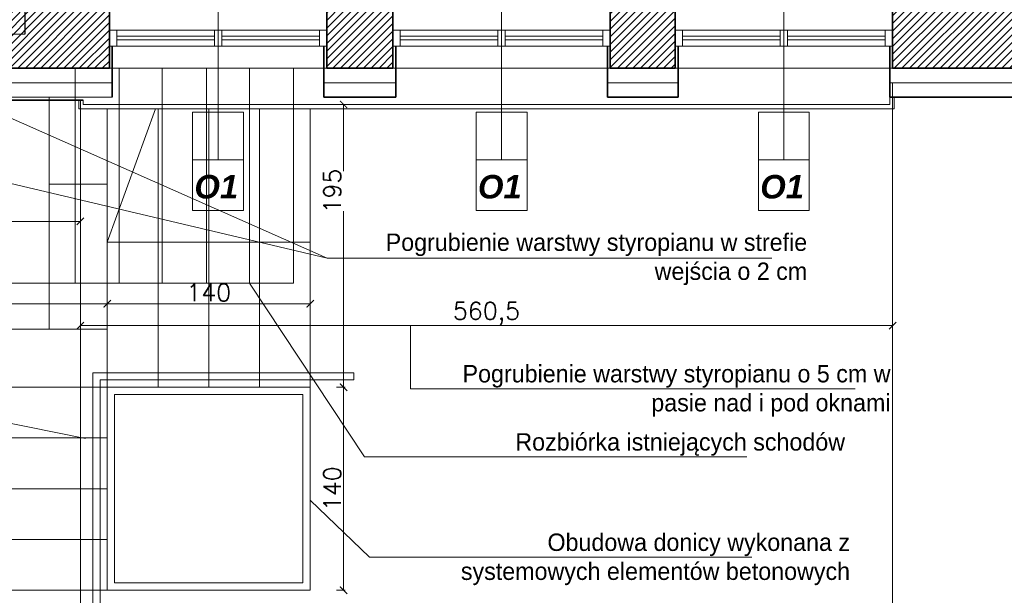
# Model space of a CAD drawing. Header units: millimetres. Extents: x -740 to 33545, y -26688 to 22494.
# Tile 134 of 256: x 10526 to 11205, y 9376 to 9773. Entities that reach past the tile are written whole.
import ezdxf
from ezdxf.lldxf.tags import DXFTag

# ---------------------------------------------------------------- set-up
doc = ezdxf.new("R2010")
doc.units = ezdxf.units.MM
doc.header["$MEASUREMENT"] = 0
doc.layers.get('Defpoints').update_dxf_attribs({"color": 252})
for name, color, linetype, lineweight in [('A_istniejące ściany', 252, 'Continuous', 35), ('A_izolacja', 252, 'Continuous', 9), ('A_l.przerywana', 252, 'ICAD_ISO03W100', 9), ('A_okna wymieniane', 252, 'Continuous', 15), ('A_opisy', 252, 'Continuous', 15), ('A_ściany projektowane', 252, 'Continuous', 35), ('k_wyburzenia widoczne', 252, 'PNEUMATIC2', 18), ('l.przerywana', 252, 'ICAD_ISO03W100', 5), ('l.widokowa', 252, 'Continuous', 15), ('l.wypełnien', 252, 'Continuous', 5), ('Nowe_820-G Rysunki Obrazki_Nr_pióra__1', 252, 'Continuous', 13), ('wymiarowanie', 252, 'Continuous', 9)]:
    doc.layers.add(name, color=color, linetype=linetype, lineweight=lineweight)
doc.styles.add('ARIALL', font='GOTHIC.TTF', dxfattribs={"height": 40})
doc.styles.add('ROMANS', font='romans')
doc.styles.add('styl2', font='simplex.shx')
doc.linetypes.add('BATTING', pattern='A,0.00254,-2.54,[134,ltypeshp.shx,S=2.54,R=0,X=-2.54,Y=0],-5.08,[134,ltypeshp.shx,S=2.54,R=180,X=2.54,Y=0],-2.54', length=10.16254)
tags = doc.linetypes.add('ICAD_ISO03W100', pattern=[30, 12, -18]).pattern_tags.tags
tags[6:7] = [DXFTag(74, 4), DXFTag(75, 0), DXFTag(340, '0'), DXFTag(46, 1.0), DXFTag(50, 0.0), DXFTag(44, 0.0), DXFTag(45, 0.0)]
tags[4:5] = [DXFTag(74, 4), DXFTag(75, 0), DXFTag(340, '0'), DXFTag(46, 1.0), DXFTag(50, 0.0), DXFTag(44, 0.0), DXFTag(45, 0.0)]
doc.linetypes.add('PNEUMATIC2', pattern='A,0.5,-0.25,["//",Standard,S=0.2,R=0,X=-0.1,Y=-0.1],-0.25', length=1)
doc.dimstyles.new('Skala 1-50', dxfattribs={"dimtxt": 12, "dimasz": 5, "dimexe": 1, "dimexo": 1, "dimgap": 1.5, "dimtad": 1, "dimdec": 1, "dimrnd": 0.5, "dimtxsty": 'styl2', "dimblk": 'ARCHTICK', "dimcen": 5, "dimadec": 0, "dimazin": 0, "dimtfac": 1, "dimtdec": 1, "dimtmove": 1, "dimatfit": 3, "dimldrblk": 'ARCHTICK', "dimfxl": 0, "dimlwd": -1, "dimlwe": -1, "dimarcsym": 0})

# ---------------------------------------------------------------- blocks, each defined once
blk = doc.blocks.new('_ArchTick')
at = {"color": 0, "linetype": 'ByBlock', "const_width": 0.15}
blk.add_lwpolyline([(-0.5, -0.5), (0.5, 0.5)], dxfattribs=at)
blk = doc.blocks.new('*D1743')
at = {"layer": 'Defpoints', "color": 0}
for p in [(10586.27, 9577.12), (10186.27, 9559.31), (10586.27, 9559.31)]:
    blk.add_point(p, dxfattribs=at)
at = {"layer": 'wymiarowanie', "color": 0}
for p, q in [((10186.27, 9572.12), (10186.27, 9578.12)), ((10186.27, 9577.12), (10586.27, 9577.12)), ((10586.27, 9572.12), (10586.27, 9578.12))]:
    blk.add_line(p, q, dxfattribs=at)
at = {"layer": 'wymiarowanie', "color": 0, "xscale": 5, "yscale": 5, "zscale": 5, "rotation": 180}
blk.add_blockref('_ArchTick', (10186.27, 9577.12), dxfattribs=at)
at = {"layer": 'wymiarowanie', "color": 0, "xscale": 5, "yscale": 5, "zscale": 5}
blk.add_blockref('_ArchTick', (10586.27, 9577.12), dxfattribs=at)
at = {"layer": 'wymiarowanie', "color": 0, "insert": (10386.27, 9584.92), "char_height": 12, "attachment_point": 5, "style": 'styl2'}
blk.add_mtext('400', dxfattribs=at)
blk = doc.blocks.new('*D1744')
at = {"layer": 'Defpoints', "color": 0}
for p in [(10726.27, 9577.12), (10586.27, 9559.31), (10726.27, 9552.16)]:
    blk.add_point(p, dxfattribs=at)
at = {"layer": 'wymiarowanie', "color": 0}
for p, q in [((10586.27, 9572.12), (10586.27, 9578.12)), ((10586.27, 9577.12), (10726.27, 9577.12)), ((10726.27, 9572.12), (10726.27, 9578.12))]:
    blk.add_line(p, q, dxfattribs=at)
at = {"layer": 'wymiarowanie', "color": 0, "xscale": 5, "yscale": 5, "zscale": 5, "rotation": 180}
blk.add_blockref('_ArchTick', (10586.27, 9577.12), dxfattribs=at)
at = {"layer": 'wymiarowanie', "color": 0, "xscale": 5, "yscale": 5, "zscale": 5}
blk.add_blockref('_ArchTick', (10726.27, 9577.12), dxfattribs=at)
at = {"layer": 'wymiarowanie', "color": 0, "insert": (10656.27, 9584.92), "char_height": 12, "attachment_point": 5, "style": 'styl2'}
blk.add_mtext('140', dxfattribs=at)
blk = doc.blocks.new('*D1888')
at = {"layer": 'Defpoints', "color": 0}
for p in [(10443.84, 9728.58), (10567.7, 9668.2), (10567.7, 9633.97)]:
    blk.add_point(p, dxfattribs=at)
at = {"layer": 'wymiarowanie', "color": 0}
for p, q in [((10443.84, 9638.97), (10443.84, 9632.97)), ((10567.7, 9638.97), (10567.7, 9632.97)), ((10443.84, 9633.97), (10567.7, 9633.97))]:
    blk.add_line(p, q, dxfattribs=at)
at = {"layer": 'wymiarowanie', "color": 0, "xscale": 5, "yscale": 5, "zscale": 5, "rotation": 180}
blk.add_blockref('_ArchTick', (10443.84, 9633.97), dxfattribs=at)
at = {"layer": 'wymiarowanie', "color": 0, "xscale": 5, "yscale": 5, "zscale": 5}
blk.add_blockref('_ArchTick', (10567.7, 9633.97), dxfattribs=at)
at = {"layer": 'wymiarowanie', "color": 0, "insert": (10505.77, 9641.62), "char_height": 12, "attachment_point": 5, "style": 'styl2'}
blk.add_mtext('124', dxfattribs=at)
blk = doc.blocks.new('*D1890')
at = {"layer": 'Defpoints', "color": 0}
for p in [(11128.02, 9719.58), (10567.7, 9717.58), (11128.02, 9562.04)]:
    blk.add_point(p, dxfattribs=at)
at = {"layer": 'wymiarowanie', "color": 0}
for p, q in [((10567.7, 9567.04), (10567.7, 9561.04)), ((11128.02, 9567.04), (11128.02, 9561.04)), ((10567.7, 9562.04), (11128.02, 9562.04))]:
    blk.add_line(p, q, dxfattribs=at)
at = {"layer": 'wymiarowanie', "color": 0, "xscale": 5, "yscale": 5, "zscale": 5, "rotation": 180}
blk.add_blockref('_ArchTick', (10567.7, 9562.04), dxfattribs=at)
at = {"layer": 'wymiarowanie', "color": 0, "xscale": 5, "yscale": 5, "zscale": 5}
blk.add_blockref('_ArchTick', (11128.02, 9562.04), dxfattribs=at)
at = {"layer": 'wymiarowanie', "color": 0, "insert": (10847.86, 9570.39), "char_height": 12, "attachment_point": 5, "style": 'styl2'}
blk.add_mtext('560,5', dxfattribs=at)
blk = doc.blocks.new('*D2153')
at = {"layer": 'Defpoints', "color": 0}
for p in [(10443.84, 9728.58), (10567.7, 9717.58), (10567.7, 9186.8)]:
    blk.add_point(p, dxfattribs=at)
at = {"layer": 'wymiarowanie', "color": 0}
for p, q in [((10443.84, 9191.8), (10443.84, 9185.8)), ((10567.7, 9191.8), (10567.7, 9185.8)), ((10443.84, 9186.8), (10567.7, 9186.8))]:
    blk.add_line(p, q, dxfattribs=at)
at = {"layer": 'wymiarowanie', "color": 0, "xscale": 5, "yscale": 5, "zscale": 5, "rotation": 180}
blk.add_blockref('_ArchTick', (10443.84, 9186.8), dxfattribs=at)
at = {"layer": 'wymiarowanie', "color": 0, "xscale": 5, "yscale": 5, "zscale": 5}
blk.add_blockref('_ArchTick', (10567.7, 9186.8), dxfattribs=at)
at = {"layer": 'wymiarowanie', "color": 0, "insert": (10505.77, 9194.45), "char_height": 12, "attachment_point": 5, "style": 'styl2'}
blk.add_mtext('124', dxfattribs=at)
blk = doc.blocks.new('*D2154')
at = {"layer": 'Defpoints', "color": 0}
for p in [(10737.7, 9739.58), (10567.7, 9717.58), (10737.7, 9186.8)]:
    blk.add_point(p, dxfattribs=at)
at = {"layer": 'wymiarowanie', "color": 0}
for p, q in [((10567.7, 9191.8), (10567.7, 9185.8)), ((10737.7, 9191.8), (10737.7, 9185.8)), ((10567.7, 9186.8), (10737.7, 9186.8))]:
    blk.add_line(p, q, dxfattribs=at)
at = {"layer": 'wymiarowanie', "color": 0, "xscale": 5, "yscale": 5, "zscale": 5, "rotation": 180}
blk.add_blockref('_ArchTick', (10567.7, 9186.8), dxfattribs=at)
at = {"layer": 'wymiarowanie', "color": 0, "xscale": 5, "yscale": 5, "zscale": 5}
blk.add_blockref('_ArchTick', (10737.7, 9186.8), dxfattribs=at)
at = {"layer": 'wymiarowanie', "color": 0, "insert": (10652.7, 9194.6), "char_height": 12, "attachment_point": 5, "style": 'styl2'}
blk.add_mtext('170', dxfattribs=at)
blk = doc.blocks.new('*D2155')
at = {"layer": 'Defpoints', "color": 0}
for p in [(10737.7, 9739.58), (10783.28, 9739.58), (10783.28, 9186.8)]:
    blk.add_point(p, dxfattribs=at)
at = {"layer": 'wymiarowanie', "color": 0}
for p, q in [((10737.7, 9191.8), (10737.7, 9185.8)), ((10783.28, 9191.8), (10783.28, 9185.8)), ((10737.7, 9186.8), (10783.28, 9186.8))]:
    blk.add_line(p, q, dxfattribs=at)
at = {"layer": 'wymiarowanie', "color": 0, "xscale": 5, "yscale": 5, "zscale": 5, "rotation": 180}
blk.add_blockref('_ArchTick', (10737.7, 9186.8), dxfattribs=at)
at = {"layer": 'wymiarowanie', "color": 0, "xscale": 5, "yscale": 5, "zscale": 5}
blk.add_blockref('_ArchTick', (10783.28, 9186.8), dxfattribs=at)
at = {"layer": 'wymiarowanie', "color": 0, "insert": (10760.49, 9195.15), "char_height": 12, "attachment_point": 5, "style": 'styl2'}
blk.add_mtext('45,5', dxfattribs=at)
blk = doc.blocks.new('*D2156')
at = {"layer": 'Defpoints', "color": 0}
for p in [(10783.28, 9739.58), (10933.28, 9739.58), (10933.28, 9186.8)]:
    blk.add_point(p, dxfattribs=at)
at = {"layer": 'wymiarowanie', "color": 0}
for p, q in [((10783.28, 9191.8), (10783.28, 9185.8)), ((10933.28, 9191.8), (10933.28, 9185.8)), ((10783.28, 9186.8), (10933.28, 9186.8))]:
    blk.add_line(p, q, dxfattribs=at)
at = {"layer": 'wymiarowanie', "color": 0, "xscale": 5, "yscale": 5, "zscale": 5, "rotation": 180}
blk.add_blockref('_ArchTick', (10783.28, 9186.8), dxfattribs=at)
at = {"layer": 'wymiarowanie', "color": 0, "xscale": 5, "yscale": 5, "zscale": 5}
blk.add_blockref('_ArchTick', (10933.28, 9186.8), dxfattribs=at)
at = {"layer": 'wymiarowanie', "color": 0, "insert": (10858.28, 9194.6), "char_height": 12, "attachment_point": 5, "style": 'styl2'}
blk.add_mtext('150', dxfattribs=at)
blk = doc.blocks.new('*D2157')
at = {"layer": 'Defpoints', "color": 0}
for p in [(10978.02, 9739.58), (11128.02, 9739.58), (11128.02, 9186.8)]:
    blk.add_point(p, dxfattribs=at)
at = {"layer": 'wymiarowanie', "color": 0}
for p, q in [((10978.02, 9191.8), (10978.02, 9185.8)), ((11128.02, 9191.8), (11128.02, 9185.8)), ((10978.02, 9186.8), (11128.02, 9186.8))]:
    blk.add_line(p, q, dxfattribs=at)
at = {"layer": 'wymiarowanie', "color": 0, "xscale": 5, "yscale": 5, "zscale": 5, "rotation": 180}
blk.add_blockref('_ArchTick', (10978.02, 9186.8), dxfattribs=at)
at = {"layer": 'wymiarowanie', "color": 0, "xscale": 5, "yscale": 5, "zscale": 5}
blk.add_blockref('_ArchTick', (11128.02, 9186.8), dxfattribs=at)
at = {"layer": 'wymiarowanie', "color": 0, "insert": (11053.02, 9194.6), "char_height": 12, "attachment_point": 5, "style": 'styl2'}
blk.add_mtext('150', dxfattribs=at)
blk = doc.blocks.new('*D2158')
at = {"layer": 'Defpoints', "color": 0}
for p in [(11128.02, 9739.58), (11214.13, 9719.58), (11214.13, 9186.8)]:
    blk.add_point(p, dxfattribs=at)
at = {"layer": 'wymiarowanie', "color": 0}
for p, q in [((11128.02, 9191.8), (11128.02, 9185.8)), ((11214.13, 9191.8), (11214.13, 9185.8)), ((11128.02, 9186.8), (11214.13, 9186.8))]:
    blk.add_line(p, q, dxfattribs=at)
at = {"layer": 'wymiarowanie', "color": 0, "xscale": 5, "yscale": 5, "zscale": 5, "rotation": 180}
blk.add_blockref('_ArchTick', (11128.02, 9186.8), dxfattribs=at)
at = {"layer": 'wymiarowanie', "color": 0, "xscale": 5, "yscale": 5, "zscale": 5}
blk.add_blockref('_ArchTick', (11214.13, 9186.8), dxfattribs=at)
at = {"layer": 'wymiarowanie', "color": 0, "insert": (11171.07, 9194.6), "char_height": 12, "attachment_point": 5, "style": 'styl2'}
blk.add_mtext('86', dxfattribs=at)
blk = doc.blocks.new('*D2350')
at = {"layer": 'Defpoints', "color": 0}
for p in [(10933.28, 9739.58), (10978.02, 9739.58), (10933.28, 9186.8)]:
    blk.add_point(p, dxfattribs=at)
at = {"layer": 'wymiarowanie', "color": 0}
for p, q in [((10933.28, 9191.8), (10933.28, 9185.8)), ((10978.02, 9191.8), (10978.02, 9185.8)), ((10978.02, 9186.8), (10933.28, 9186.8))]:
    blk.add_line(p, q, dxfattribs=at)
at = {"layer": 'wymiarowanie', "color": 0, "xscale": 5, "yscale": 5, "zscale": 5, "rotation": 180}
blk.add_blockref('_ArchTick', (10933.28, 9186.8), dxfattribs=at)
at = {"layer": 'wymiarowanie', "color": 0, "xscale": 5, "yscale": 5, "zscale": 5}
blk.add_blockref('_ArchTick', (10978.02, 9186.8), dxfattribs=at)
at = {"layer": 'wymiarowanie', "color": 0, "insert": (10955.65, 9195.15), "char_height": 12, "attachment_point": 5, "style": 'styl2'}
blk.add_mtext('44,5', dxfattribs=at)
blk = doc.blocks.new('*D2811')
at = {"layer": 'Defpoints', "color": 0}
for p in [(10726.27, 9519.58), (10749.3, 9519.58), (10726.27, 9379.58)]:
    blk.add_point(p, dxfattribs=at)
at = {"layer": 'wymiarowanie', "color": 0}
for p, q in [((10744.3, 9519.58), (10750.3, 9519.58)), ((10749.3, 9379.58), (10749.3, 9519.58)), ((10744.3, 9379.58), (10750.3, 9379.58))]:
    blk.add_line(p, q, dxfattribs=at)
at = {"layer": 'wymiarowanie', "color": 0, "xscale": 5, "yscale": 5, "zscale": 5}
for p, rotation in [((10749.3, 9519.58), 90), ((10749.3, 9379.58), 270)]:
    blk.add_blockref('_ArchTick', p, dxfattribs=dict(at, rotation=rotation))
at = {"layer": 'wymiarowanie', "color": 0, "insert": (10741.5, 9449.58), "char_height": 12, "attachment_point": 5, "rotation": 90, "style": 'styl2'}
blk.add_mtext('140', dxfattribs=at)
blk = doc.blocks.new('*D2812')
at = {"layer": 'Defpoints', "color": 0}
for p in [(10729.9, 9714.58), (10749.3, 9714.58), (10726.27, 9519.58)]:
    blk.add_point(p, dxfattribs=at)
at = {"layer": 'wymiarowanie', "color": 0}
for p, q in [((10744.3, 9714.58), (10750.3, 9714.58)), ((10749.3, 9714.58), (10749.3, 9668.65)), ((10749.3, 9519.58), (10749.3, 9641.02)), ((10744.3, 9519.58), (10750.3, 9519.58))]:
    blk.add_line(p, q, dxfattribs=at)
at = {"layer": 'wymiarowanie', "color": 0, "xscale": 5, "yscale": 5, "zscale": 5}
for p, rotation in [((10749.3, 9714.58), 90), ((10749.3, 9519.58), 270)]:
    blk.add_blockref('_ArchTick', p, dxfattribs=dict(at, rotation=rotation))
at = {"layer": 'wymiarowanie', "color": 0, "insert": (10741.5, 9654.84), "char_height": 12, "attachment_point": 5, "rotation": 90, "style": 'styl2'}
blk.add_mtext('195', dxfattribs=at)

msp = doc.modelspace()

# ---------------------------------------------------------------- hatches: boundary and pattern name
at = {"layer": 'l.wypełnien'}
h = msp.add_hatch(dxfattribs=at)
h.set_pattern_fill('ANSI31', color=256, scale=30, style=0)
h.paths.add_polyline_path([(10913.66, 10402.52), (10997.39, 10402.52), (11117.42, 10402.52), (11176.61, 10402.52), (11176.61, 10401.46), (11164.43, 10401.46), (11164.43, 10399.14), (11180.1, 10399.14), (11180.1, 10402.52), (11291.35, 10402.52), (11291.35, 10359.34), (11212.91, 10359.34), (11212.91, 10281.34), (11174.51, 10281.34), (11174.51, 10359.34), (11117.42, 10359.34), (10913.66, 10359.34)])
h.paths.add_polyline_path([(11186.51, 10326.34), (11186.51, 10347.34), (11200.91, 10347.34), (11200.91, 10326.34)], flags=16)
h.paths.add_polyline_path([(11186.51, 10326.34), (11186.51, 10347.34), (11200.91, 10347.34), (11200.91, 10326.34)], flags=0)
h.paths.add_polyline_path([(11186.51, 10293.34), (11186.51, 10314.34), (11200.91, 10314.34), (11200.91, 10293.34)], flags=16)
h.paths.add_polyline_path([(11186.51, 10293.34), (11186.51, 10314.34), (11200.91, 10314.34), (11200.91, 10293.34)], flags=0)
h.paths.add_polyline_path([(11234.13, 9739.58), (11234.13, 9782.76), (11199.91, 9782.76), (11199.91, 9812.76), (11174.51, 9812.76), (11174.51, 9782.76), (11128.02, 9782.76), (11128.02, 9739.58)])
h.paths.add_polyline_path([(10477.77, 9782.76), (10504.8, 9782.76), (10504.8, 9762.76), (10529.35, 9762.99), (10529.35, 9782.76), (10587.7, 9782.76), (10587.7, 9739.58), (10477.77, 9739.58)])
h.paths.add_polyline_path([(10783.28, 9739.58), (10783.28, 9782.76), (10737.7, 9782.76), (10737.7, 9739.58)])
h.paths.add_polyline_path([(10978.02, 9739.58), (10978.02, 9782.76), (10933.28, 9782.76), (10933.28, 9739.58)])
h.paths.add_polyline_path([(10769.66, 10359.34), (10771.66, 10359.34), (10771.66, 10402.52), (10736.26, 10402.52), (10736.26, 10359.34)])
h.paths.add_polyline_path([(10457.77, 9739.58), (10457.77, 9782.76), (10477.77, 9782.76), (10477.77, 9739.58), (10470.93, 9739.58)])
h.paths.add_polyline_path([(10771.66, 10359.34), (10771.66, 10402.52), (10791.66, 10402.52), (10791.66, 10359.34)])
h.paths.add_polyline_path([(10913.66, 10359.34), (10913.66, 10402.52), (10893.66, 10402.52), (10893.66, 10359.34)])
h.paths.add_polyline_path([(10504.8, 9762.76), (10504.8, 9782.76), (10529.35, 9782.76), (10529.35, 9762.99)])

# ---------------------------------------------------------------- linework, layer by layer
at = {"layer": 'A_istniejące ściany'}
for points in [[(10587.7, 9739.58), (10587.7, 9782.76)], [(10737.7, 9782.76), (10737.7, 9739.58)], [(10783.28, 9739.58), (10783.28, 9782.76)], [(10933.28, 9782.76), (10933.28, 9739.58)], [(10978.02, 9739.58), (10978.02, 9782.76)], [(11128.02, 9782.76), (11128.02, 9739.58)], [(10737.7, 9739.58), (10737.7, 9754.82)], [(10933.28, 9739.58), (10933.28, 9754.82)], [(11128.02, 9739.58), (11128.02, 9754.82)], [(10470.93, 9739.58), (10587.7, 9739.58)], [(10737.7, 9739.58), (10783.28, 9739.58)], [(10933.28, 9739.58), (10978.02, 9739.58)], [(11128.02, 9739.58), (11234.13, 9739.58)]]:
    msp.add_lwpolyline(points, dxfattribs=at)
at = {"layer": 'A_izolacja', "lineweight": 35}
for p, q in [((10589.7, 9754.82), (10589.7, 9719.58)), ((10735.7, 9754.82), (10735.7, 9719.58)), ((10785.28, 9754.82), (10785.28, 9719.58)), ((10931.28, 9754.82), (10931.28, 9719.58)), ((10980.02, 9754.82), (10980.02, 9719.58)), ((11126.02, 9754.82), (11126.02, 9719.58))]:
    msp.add_line(p, q, dxfattribs=at)
at = {"layer": 'A_izolacja', "linetype": 'BATTING', "ltscale": 0.1}
for points in [[(10469.24, 9729.58), (10589.7, 9729.58)], [(10735.7, 9729.58), (10785.28, 9729.58)], [(10931.28, 9729.58), (10980.02, 9729.58)], [(11126.02, 9729.58), (11236.13, 9729.58)]]:
    msp.add_lwpolyline(points, dxfattribs=at)
at = {"layer": 'A_izolacja'}
msp.add_lwpolyline([(10455.77, 9719.58), (10589.7, 9719.58)], dxfattribs=at)
at = {"layer": 'A_izolacja', "lineweight": 35}
for points in [[(10735.7, 9719.58), (10785.28, 9719.58)], [(10931.28, 9719.58), (10980.02, 9719.58)], [(10455.77, 9717.58), (10569.7, 9717.58)]]:
    msp.add_lwpolyline(points, dxfattribs=at)
at = {"layer": 'A_l.przerywana', "ltscale": 0.3}
for points in [[(10739.75, 9739.58), (10586.5, 9739.58)], [(10935.33, 9739.58), (10782.08, 9739.58)], [(11130.06, 9739.58), (10976.82, 9739.58)]]:
    msp.add_lwpolyline(points, dxfattribs=at)
at = {"layer": 'A_okna wymieniane'}
for points in [[(10592.78, 9765.83), (10587.7, 9765.83)], [(10587.7, 9765.83), (10587.7, 9754.82)], [(10591.58, 9765.83), (10660.16, 9765.83)], [(10592.78, 9754.82), (10592.78, 9765.83)], [(10660.16, 9761.6), (10592.78, 9761.6)], [(10592.78, 9761.6), (10592.78, 9759.06)], [(10665.24, 9765.83), (10660.16, 9765.83)], [(10660.16, 9765.83), (10660.16, 9754.82)], [(10660.16, 9759.06), (10660.16, 9761.6)], [(10665.24, 9754.82), (10665.24, 9765.83)], [(10665.24, 9765.83), (10734.67, 9765.83)], [(10732.62, 9761.6), (10665.24, 9761.6)], [(10665.24, 9761.6), (10665.24, 9759.06)], [(10737.7, 9765.83), (10732.62, 9765.83)], [(10732.62, 9765.83), (10732.62, 9754.82)], [(10732.62, 9759.06), (10732.62, 9761.6)], [(10737.7, 9754.82), (10737.7, 9765.83)], [(10788.36, 9765.83), (10783.28, 9765.83)], [(10783.28, 9765.83), (10783.28, 9754.82)], [(10787.16, 9765.83), (10855.74, 9765.83)], [(10788.36, 9754.82), (10788.36, 9765.83)], [(10855.74, 9761.6), (10788.36, 9761.6)], [(10788.36, 9761.6), (10788.36, 9759.06)], [(10860.82, 9765.83), (10855.74, 9765.83)], [(10855.74, 9765.83), (10855.74, 9754.82)], [(10855.74, 9759.06), (10855.74, 9761.6)], [(10860.82, 9754.82), (10860.82, 9765.83)], [(10860.82, 9765.83), (10930.25, 9765.83)], [(10928.2, 9761.6), (10860.82, 9761.6)], [(10860.82, 9761.6), (10860.82, 9759.06)], [(10933.28, 9765.83), (10928.2, 9765.83)], [(10928.2, 9765.83), (10928.2, 9754.82)], [(10928.2, 9759.06), (10928.2, 9761.6)], [(10933.28, 9754.82), (10933.28, 9765.83)], [(10983.1, 9765.83), (10978.02, 9765.83)], [(10978.02, 9765.83), (10978.02, 9754.82)], [(10981.9, 9765.83), (11050.48, 9765.83)], [(10983.1, 9754.82), (10983.1, 9765.83)], [(11050.48, 9761.6), (10983.1, 9761.6)], [(10983.1, 9761.6), (10983.1, 9759.06)], [(11055.56, 9765.83), (11050.48, 9765.83)], [(11050.48, 9765.83), (11050.48, 9754.82)], [(11050.48, 9759.06), (11050.48, 9761.6)], [(11055.56, 9754.82), (11055.56, 9765.83)], [(11055.56, 9765.83), (11124.98, 9765.83)], [(11122.94, 9761.6), (11055.56, 9761.6)], [(11055.56, 9761.6), (11055.56, 9759.06)], [(11128.02, 9765.83), (11122.94, 9765.83)], [(11122.94, 9765.83), (11122.94, 9754.82)], [(11122.94, 9759.06), (11122.94, 9761.6)], [(11128.02, 9754.82), (11128.02, 9765.83)], [(10587.7, 9754.82), (10592.78, 9754.82)], [(10660.16, 9754.82), (10591.58, 9754.82)], [(10592.78, 9759.06), (10660.16, 9759.06)], [(10660.16, 9754.82), (10665.24, 9754.82)], [(10665.24, 9759.06), (10732.62, 9759.06)], [(10734.67, 9754.82), (10665.24, 9754.82)], [(10732.62, 9754.82), (10737.7, 9754.82)], [(10783.28, 9754.82), (10788.36, 9754.82)], [(10855.74, 9754.82), (10787.16, 9754.82)], [(10788.36, 9759.06), (10855.74, 9759.06)], [(10855.74, 9754.82), (10860.82, 9754.82)], [(10860.82, 9759.06), (10928.2, 9759.06)], [(10930.25, 9754.82), (10860.82, 9754.82)], [(10928.2, 9754.82), (10933.28, 9754.82)], [(10978.02, 9754.82), (10983.1, 9754.82)], [(11050.48, 9754.82), (10981.9, 9754.82)], [(10983.1, 9759.06), (11050.48, 9759.06)], [(11050.48, 9754.82), (11055.56, 9754.82)], [(11055.56, 9759.06), (11122.94, 9759.06)], [(11124.98, 9754.82), (11055.56, 9754.82)], [(11122.94, 9754.82), (11128.02, 9754.82)]]:
    msp.add_lwpolyline(points, dxfattribs=at)
at = {"layer": 'A_opisy'}
for p, q in [((10662.7, 9681.91), (10662.7, 9815.38)), ((10858.28, 9681.91), (10858.28, 9815.38)), ((11053.02, 9681.91), (11053.02, 9815.38))]:
    msp.add_line(p, q, dxfattribs=at)
at = {"layer": 'A_opisy', "ltscale": 0.3}
for points in [[(10645.17, 9676.43), (10645.17, 9709.3), (10662.7, 9709.3), (10662.7, 9676.43)], [(10662.7, 9676.43), (10662.7, 9709.3), (10680.23, 9709.3), (10680.23, 9676.43)], [(10840.75, 9676.43), (10840.75, 9709.3), (10858.28, 9709.3), (10858.28, 9676.43)], [(10858.28, 9676.43), (10858.28, 9709.3), (10875.81, 9709.3), (10875.81, 9676.43)], [(11035.49, 9676.43), (11035.49, 9709.3), (11053.02, 9709.3), (11053.02, 9676.43)], [(11053.02, 9676.43), (11053.02, 9709.3), (11070.54, 9709.3), (11070.54, 9676.43)], [(10680.23, 9641.37), (10680.23, 9676.43), (10645.17, 9676.43), (10645.17, 9641.37)], [(10875.81, 9641.37), (10875.81, 9676.43), (10840.75, 9676.43), (10840.75, 9641.37)], [(11070.54, 9641.37), (11070.54, 9676.43), (11035.49, 9676.43), (11035.49, 9641.37)]]:
    msp.add_lwpolyline(points, close=True, dxfattribs=at)
at = {"layer": 'A_ściany projektowane'}
for p, q in [((10587.7, 9754.82), (10587.7, 9739.58)), ((10737.7, 9754.82), (10737.7, 9739.58)), ((10783.28, 9754.82), (10783.28, 9739.58)), ((10933.28, 9754.82), (10933.28, 9739.58)), ((10978.02, 9754.82), (10978.02, 9739.58)), ((11128.02, 9754.82), (11128.02, 9739.58))]:
    msp.add_line(p, q, dxfattribs=at)
msp.add_lwpolyline([(11126.02, 9719.58), (11216.13, 9719.58)], dxfattribs=at)
at = {"layer": 'k_wyburzenia widoczne', "ltscale": 20}
for points in [[(10564.07, 9591.42), (10564.07, 9739.58)], [(10594.55, 9591.42), (10594.55, 9739.58)], [(10624.18, 9591.42), (10624.18, 9739.58)], [(10654.66, 9591.42), (10654.66, 9739.58)], [(10684.29, 9591.42), (10684.29, 9739.58)], [(10714.77, 9591.42), (10714.77, 9739.58)], [(10714.77, 9591.42), (10714.77, 9617.66)], [(10109.41, 9591.42), (10714.77, 9591.42)], [(10714.77, 9591.42), (10684.29, 9591.42)]]:
    msp.add_lwpolyline(points, dxfattribs=at)
at = {"layer": 'l.przerywana', "lineweight": 30, "ltscale": 0.3}
msp.add_lwpolyline([(10504.8, 9927.76), (10529.35, 9927.76), (10529.35, 9762.99), (10504.8, 9762.76)], close=True, dxfattribs=at)
at = {"layer": 'l.przerywana', "ltscale": 0.3}
msp.add_lwpolyline([(10569.7, 9717.58), (10569.7, 9714.58), (11126.02, 9714.58), (11126.02, 9719.58)], dxfattribs=at)
at = {"layer": 'l.widokowa'}
for points in [[(10566.7, 9717.58), (10566.7, 9711.58), (11129.02, 9711.58), (11129.02, 9719.58)], [(10186.27, 9714.58), (10186.27, 9519.58), (10586.27, 9519.58), (10586.27, 9711.58)], [(10046.27, 9711.58), (10046.27, 9379.58), (10726.27, 9379.58), (10726.27, 9711.58)], [(10621.27, 9519.58), (10621.27, 9711.58)], [(10656.27, 9519.58), (10656.27, 9711.58)], [(10691.27, 9519.58), (10691.27, 9711.58)], [(10576.27, 9349.58), (10576.27, 9529.58), (10756.27, 9529.58)], [(10756.27, 9524.58), (10756.27, 9529.58)], [(10581.27, 9349.58), (10581.27, 9524.58), (10756.27, 9524.58)], [(10186.27, 9484.58), (10586.27, 9484.58)], [(10186.27, 9449.58), (10586.27, 9449.58)], [(10186.27, 9414.58), (10586.27, 9414.58)]]:
    msp.add_lwpolyline(points, dxfattribs=at)
for points in [[(10586.27, 9519.58), (10726.27, 9519.58), (10726.27, 9379.58), (10586.27, 9379.58)], [(10591.27, 9514.58), (10721.27, 9514.58), (10721.27, 9384.58), (10591.27, 9384.58)]]:
    msp.add_lwpolyline(points, close=True, dxfattribs=at)
at = {"layer": 'l.wypełnien'}
for points in [[(10546.27, 9659.58), (10546.27, 9719.58)], [(10586.27, 9711.58), (10586.27, 9659.58), (10546.27, 9659.58)], [(10546.27, 9559.58), (10546.27, 9659.58), (10586.27, 9659.58), (10586.27, 9559.58), (10546.27, 9559.58)], [(10486.27, 9559.58), (10586.27, 9559.58), (10586.27, 9519.58), (10486.27, 9519.58), (10486.27, 9559.58)]]:
    msp.add_lwpolyline(points, dxfattribs=at)
at = {"layer": 'Nowe_820-G Rysunki Obrazki_Nr_pióra__1', "linetype": 'Continuous', "lineweight": 13}
for points in [[(10587.7, 9739.58), (10587.7, 9754.82)], [(10783.28, 9739.58), (10783.28, 9754.82)], [(10978.02, 9739.58), (10978.02, 9754.82)]]:
    msp.add_lwpolyline(points, dxfattribs=at)
at = {"layer": 'wymiarowanie', "linetype": 'ICAD_ISO03W100', "ltscale": 0.2}
for p, q in [((11128.02, 9729.58), (11128.02, 9191.8)), ((10567.7, 9717.58), (10567.7, 9191.8))]:
    msp.add_line(p, q, dxfattribs=at)
at = {"layer": 'wymiarowanie'}
for p, q in [((10737.86, 9608.55), (10275.96, 9717.58)), ((10737.86, 9608.55), (10491.32, 9717.58)), ((10586.27, 9619.58), (10619.46, 9711.58)), ((10586.27, 9619.58), (10726.27, 9619.58)), ((11044.7, 9608.55), (10737.86, 9608.55)), ((10684.29, 9591.42), (10763.72, 9471.53)), ((10795.35, 9518.56), (10795.35, 9562.04)), ((10394.57, 9519.58), (10571.27, 9484.27)), ((11102.19, 9518.56), (10795.35, 9518.56)), ((10763.72, 9471.53), (11027.38, 9471.53)), ((10726.27, 9441.6), (10767.18, 9402.33)), ((10767.18, 9402.33), (11030.84, 9402.33))]:
    msp.add_line(p, q, dxfattribs=at)

# ---------------------------------------------------------------- texts
at = {"layer": 'A_opisy', "ltscale": 0.3, "char_height": 16.2, "width": 109.7533, "attachment_point": 9, "style": 'ARIALL'}
for insert in [(10676.57, 9649.51), (10872.15, 9649.51), (11066.88, 9649.51)]:
    msp.add_mtext('{\\fArial|b1|i1|c238|p34;O1}', dxfattribs=dict(at, insert=insert))
at = {"layer": 'wymiarowanie', "insert": (10016.5, 9639.99), "char_height": 15, "width": 167.4466, "attachment_point": 1}
msp.add_mtext('\\pi62.25080;{\\fCentury Gothic|b0|i0|c238|p0;5x15}\\P\\pi72.99080;{\\fCentury Gothic|b0|i0|c238|p0;35}', dxfattribs=at)
at = {"layer": 'wymiarowanie', "linetype": 'Continuous', "char_height": 12, "width": 327.6277, "attachment_point": 3, "style": 'ROMANS'}
for s, insert in [('{\\fCentury Gothic|b0|i0|c238|p0;}\\P{\\fCentury Gothic|b0|i0|c238|p0;Pogrubienie warstwy styropianu w strefie }{\\fCentury Gothic|b0|i0|c238|p0;wejścia o 2 cm }', (11069.08, 9645.58)), ('{\\fCentury Gothic|b0|i0|c238|p0;Pogrubienie warstwy styropianu o 5 cm }{\\fCentury Gothic|b0|i0|c238|p0;w pasie nad i pod oknami }', (11126.57, 9534.91)), ('{\\fCentury Gothic|b0|i0|c238|p0;Rozbiórka istniejących schodów}\\P{\\fCentury Gothic|b0|i0|c238|p0;}\\P{\\fCentury Gothic|b0|i0|c238|p0; }', (11095.19, 9487.88)), ('{\\fCentury Gothic|b0|i0|c238|p0;Obudowa donicy wykonana z }\\P{\\fCentury Gothic|b0|i0|c238|p0;systemowych elementów betonowych}', (11098.65, 9418.68))]:
    msp.add_mtext(s, dxfattribs=dict(at, insert=insert))

# ---------------------------------------------------------------- dimensions: what is measured, and where the dimension line sits
at = {"layer": 'wymiarowanie'}
for base, p1, p2, picture, middle in [((10737.7, 9186.8), (10567.7, 9717.58), (10737.7, 9739.58), '*D2154', (10652.7, 9194.6)), ((10783.28, 9186.8), (10737.7, 9739.58), (10783.28, 9739.58), '*D2155', (10760.49, 9195.15)), ((10933.28, 9186.8), (10783.28, 9739.58), (10933.28, 9739.58), '*D2156', (10858.28, 9194.6)), ((10933.28, 9186.8), (10978.02, 9739.58), (10933.28, 9739.58), '*D2350', (10955.65, 9195.15)), ((11128.02, 9186.8), (10978.02, 9739.58), (11128.02, 9739.58), '*D2157', (11053.02, 9194.6)), ((11214.13, 9186.8), (11128.02, 9739.58), (11214.13, 9719.58), '*D2158', (11171.07, 9194.6)), ((10567.7, 9633.97), (10443.84, 9728.58), (10567.7, 9668.2), '*D1888', (10505.77, 9641.62)), ((10567.7, 9186.8), (10443.84, 9728.58), (10567.7, 9717.58), '*D2153', (10505.77, 9194.45)), ((11128.02, 9562.04), (10567.7, 9717.58), (11128.02, 9719.58), '*D1890', (10847.86, 9570.39)), ((10586.27, 9577.12), (10186.27, 9559.31), (10586.27, 9559.31), '*D1743', (10386.27, 9584.92)), ((10726.27, 9577.12), (10586.27, 9559.31), (10726.27, 9552.16), '*D1744', (10656.27, 9584.92))]:
    dim = msp.add_linear_dim(base=base, p1=p1, p2=p2, dimstyle='Skala 1-50', dxfattribs=at)
    dim.commit()
    dim.dimension.update_dxf_attribs({"geometry": picture, "text_midpoint": middle})
dim = msp.add_linear_dim(base=(10749.3, 9714.58), p1=(10726.27, 9519.58), p2=(10729.9, 9714.58), angle=90, dimstyle='Skala 1-50', dxfattribs=at)
dim.commit()
dim.dimension.update_dxf_attribs({"geometry": '*D2812', "text_midpoint": (10749.3, 9654.84), "dimtype": 160})
dim = msp.add_linear_dim(base=(10749.3, 9519.58), p1=(10726.27, 9379.58), p2=(10726.27, 9519.58), angle=90, dimstyle='Skala 1-50', dxfattribs=at)
dim.commit()
dim.dimension.update_dxf_attribs({"geometry": '*D2811', "text_midpoint": (10741.5, 9449.58)})

doc.saveas('drawing.dxf')
